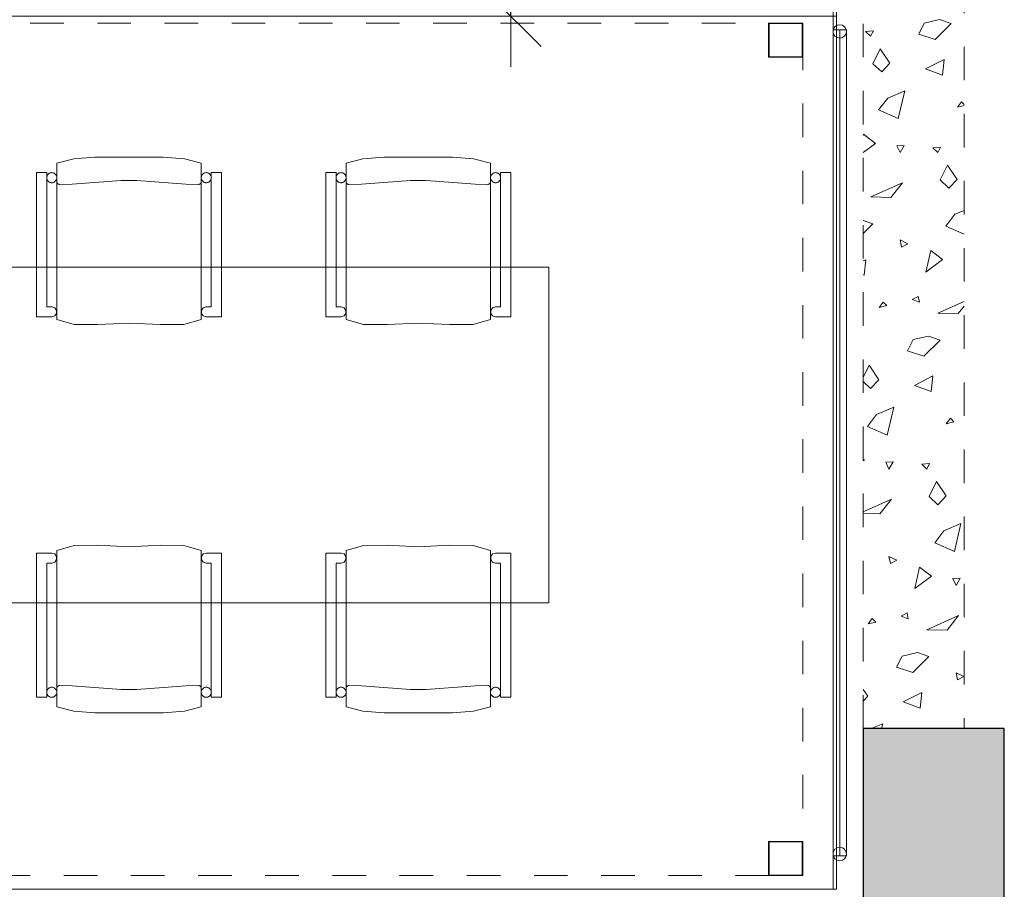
# Model space of a CAD drawing. Header units: metres. Extents: x -7.1 to 26.5, y -14.7 to 18.1.
# Tile 109 of 109: x 20.5 to 23.5, y -6.7 to -4.1. Entities that reach past the tile are written whole.
import ezdxf

# ---------------------------------------------------------------- set-up
doc = ezdxf.new("R2010")
doc.units = ezdxf.units.M
doc.header["$PDMODE"] = 65
doc.linetypes.add('AUSGEZOGEN', pattern=[0])
doc.linetypes.add('STRICHLINIE_S4', pattern=[0.0055, 0.0035, -0.001, 0, -0.001])
for name, color, linetype in [('XR$1$020 Stützen', 7, 'AUSGEZOGEN'), ('XR$1$020 Stützen Schichttrennlinien', 7, 'AUSGEZOGEN'), ('XR$1$030 Bodenaufbauten', 7, 'AUSGEZOGEN'), ('XR$1$050 Geländer', 7, 'AUSGEZOGEN'), ('XR$1$065 Möbel Einrichtung', 7, 'AUSGEZOGEN'), ('XR$1$080 Raumdefinitionen Kontur', 7, 'AUSGEZOGEN'), ('XR$2$105 Bemassungen 100', 7, 'AUSGEZOGEN'), ('XR$3$020 Stützen Bauteilschraffuren', 7, 'AUSGEZOGEN'), ('XR$3$035 Decken', 7, 'AUSGEZOGEN')]:
    doc.layers.add(name, color=color, linetype=linetype)
doc.styles.add('ARIAL', font='arial.ttf')
doc.dimstyles.new('DIMSTYLE_7', dxfattribs={"dimtxt": 0.2, "dimasz": 0.3, "dimexe": 0, "dimexo": 0, "dimgap": 0.1, "dimtad": 2, "dimdec": 1, "dimlfac": 100, "dimrnd": 0.5, "dimzin": 4, "dimdsep": 46, "dimtxsty": 'ARIAL', "dimblk1": 'ALL_ML_STRICH', "dimblk2": 'ALL_ML_STRICH', "dimsah": 1, "dimcen": 0, "dimclrd": 7, "dimclre": 7, "dimclrt": 7, "dimadec": 0, "dimazin": 0, "dimtfac": 1, "dimtdec": 0, "dimtix": 1, "dimtmove": 2, "dimatfit": 3, "dimfxl": 0, "dimtvp": 1.2, "dimtzin": 0, "dimlwd": 0, "dimlwe": 18, "dimarcsym": 0})
pattern_1 = [(0, (1500, 1500), (750, 750), [750, -750]), (90, (1500, 1500), (-750, 750), [750, -750])]

# ---------------------------------------------------------------- blocks, each defined once
blk = doc.blocks.new('COMPLEXOBJECT_8')
at = {"layer": 'XR$1$050 Geländer', "color": 7, "linetype": 'AUSGEZOGEN', "lineweight": 18, "transparency": 33554687}
for start, end in [(0, 180), (180, 0)]:
    blk.add_arc((22.9618, -4.1016), 0.02, start, end, dxfattribs=at)
blk = doc.blocks.new('COMPLEXOBJECT_9')
at = {"layer": 'XR$1$050 Geländer', "color": 7, "linetype": 'AUSGEZOGEN', "lineweight": 18, "transparency": 33554687}
for start, end in [(0, 180), (180, 0)]:
    blk.add_arc((22.9618, -6.5522), 0.02, start, end, dxfattribs=at)
blk = doc.blocks.new('ALL_ML_STRICH')
at = {"color": 0, "linetype": 'ByBlock', "lineweight": -2}
for p, q in [((0, -0.5), (0, 0.5)), ((-0.3, -0.3), (0.3, 0.3)), ((-1, 0), (0.5, 0))]:
    blk.add_line(p, q, dxfattribs=at)
blk = doc.blocks.new('*D213')
at = {"layer": 'DEFPOINTS', "color": 7, "linetype": 'AUSGEZOGEN', "lineweight": 18, "transparency": 16777216}
for p in [(22.0994, -3.6465), (21.983, -4.0565), (22.0191, -4.0565)]:
    blk.add_point(p, dxfattribs=at)
at = {"layer": 'XR$2$105 Bemassungen 100', "color": 7, "linetype": 'AUSGEZOGEN', "lineweight": -2, "transparency": 16777216}
for p, q in [((21.983, -3.6465), (21.983, -3.6465)), ((21.983, -4.0565), (21.983, -3.6465)), ((21.983, -4.0565), (21.983, -4.0565))]:
    blk.add_line(p, q, dxfattribs=at)
at = {"layer": 'XR$2$105 Bemassungen 100', "color": 7, "linetype": 'AUSGEZOGEN', "lineweight": 18, "transparency": 16777216, "xscale": 0.3, "yscale": 0.3, "zscale": 0.3}
for p, rotation in [((21.983, -3.6465), 90), ((21.983, -4.0565), 270)]:
    blk.add_blockref('ALL_ML_STRICH', p, dxfattribs=dict(at, rotation=rotation))
at = {"layer": 'XR$2$105 Bemassungen 100', "color": 7, "linetype": 'AUSGEZOGEN', "lineweight": 18, "transparency": 16777216, "insert": (21.783, -3.8433), "char_height": 0.2, "width": 0.64, "attachment_point": 5, "rotation": 90, "style": 'ARIAL'}
blk.add_mtext('\\W0.80;\\A1;{\\A1;{41\\H0.132000;\\S^ ;}}', dxfattribs=at)
blk = doc.blocks.new('COMPLEXOBJECT_52')
at = {"layer": 'XR$3$035 Decken', "color": 253, "linetype": 'AUSGEZOGEN', "lineweight": 13, "transparency": 33554687}
for p, q in [((23.2133, -4.0767), (23.2589, -4.0663)), ((23.2589, -4.0663), (23.2935, -4.0781)), ((23.0388, -4.1019), (23.0623, -4.0996)), ((23.0537, -4.1159), (23.0388, -4.1019)), ((23.0623, -4.0996), (23.0537, -4.1159)), ((23.1969, -4.1101), (23.2133, -4.0767)), ((23.2935, -4.0781), (23.2456, -4.1256)), ((23.2456, -4.1256), (23.1969, -4.1101)), ((23.0606, -4.1977), (23.0826, -4.1532)), ((23.0826, -4.1532), (23.1114, -4.1962)), ((23.217, -4.2131), (23.2723, -4.1851)), ((23.2723, -4.1851), (23.2674, -4.2316)), ((23.0867, -4.2223), (23.0606, -4.1977)), ((23.1114, -4.1962), (23.0867, -4.2223)), ((23.2674, -4.2316), (23.217, -4.2131)), ((23.1047, -4.2999), (23.1558, -4.2783)), ((23.1558, -4.2783), (23.1361, -4.3612)), ((23.0776, -4.3354), (23.1047, -4.2999)), ((23.1361, -4.3612), (23.0776, -4.3354)), ((23.3243, -4.3112), (23.3122, -4.3272)), ((23.3122, -4.3272), (23.3318, -4.3226)), ((23.3318, -4.3187), (23.3243, -4.3112)), ((23.0318, -4.4117), (23.0326, -4.4079)), ((23.0326, -4.4079), (23.0682, -4.435)), ((23.0682, -4.435), (23.0318, -4.4618)), ((23.1537, -4.4409), (23.1319, -4.4422)), ((23.1319, -4.4422), (23.1415, -4.4626)), ((23.1415, -4.4626), (23.1537, -4.4409)), ((23.2388, -4.4483), (23.2623, -4.446)), ((23.2537, -4.4623), (23.2388, -4.4483)), ((23.2623, -4.446), (23.2537, -4.4623)), ((23.2606, -4.5441), (23.2826, -4.4996)), ((23.2826, -4.4996), (23.3114, -4.5426)), ((23.3114, -4.5426), (23.2867, -4.5687)), ((23.0542, -4.5947), (23.1487, -4.5521)), ((23.1487, -4.5521), (23.1144, -4.5958)), ((23.2867, -4.5687), (23.2606, -4.5441)), ((23.1144, -4.5958), (23.0542, -4.5947)), ((23.2776, -4.6818), (23.3047, -4.6463)), ((23.3047, -4.6463), (23.3318, -4.6349)), ((23.0318, -4.6647), (23.0605, -4.6745)), ((23.0605, -4.6745), (23.0318, -4.703)), ((23.3318, -4.7057), (23.2776, -4.6818)), ((23.1648, -4.734), (23.1414, -4.7228)), ((23.1414, -4.7228), (23.1457, -4.7439)), ((23.1457, -4.7439), (23.1648, -4.734)), ((23.218, -4.8183), (23.2326, -4.7543)), ((23.2326, -4.7543), (23.2682, -4.7814)), ((23.0318, -4.7853), (23.0393, -4.7815)), ((23.0393, -4.7815), (23.0344, -4.828)), ((23.2682, -4.7814), (23.218, -4.8183)), ((23.0344, -4.828), (23.0318, -4.827)), ((23.1958, -4.8911), (23.1776, -4.9005)), ((23.199, -4.9084), (23.1958, -4.8911)), ((23.0913, -4.9076), (23.0791, -4.9236)), ((23.0791, -4.9236), (23.102, -4.9183)), ((23.102, -4.9183), (23.0913, -4.9076)), ((23.1776, -4.9005), (23.199, -4.9084)), ((23.2542, -4.9412), (23.3318, -4.9062)), ((23.3318, -4.92), (23.3144, -4.9422)), ((23.3144, -4.9422), (23.2542, -4.9412)), ((23.1803, -5.0195), (23.2259, -5.0091)), ((23.2259, -5.0091), (23.2605, -5.0209)), ((23.1638, -5.0529), (23.1803, -5.0195)), ((23.2605, -5.0209), (23.2125, -5.0685)), ((23.2125, -5.0685), (23.1638, -5.0529)), ((23.0318, -5.1321), (23.0496, -5.0961)), ((23.0496, -5.0961), (23.0783, -5.139)), ((23.184, -5.1559), (23.2393, -5.1279)), ((23.2393, -5.1279), (23.2344, -5.1744)), ((23.0537, -5.1651), (23.0318, -5.1445)), ((23.0783, -5.139), (23.0537, -5.1651)), ((23.2344, -5.1744), (23.184, -5.1559)), ((23.0446, -5.2782), (23.0717, -5.2427)), ((23.0717, -5.2427), (23.1228, -5.2211)), ((23.1228, -5.2211), (23.1031, -5.304)), ((23.2913, -5.254), (23.2791, -5.27)), ((23.2791, -5.27), (23.302, -5.2647)), ((23.302, -5.2647), (23.2913, -5.254)), ((23.1031, -5.304), (23.0446, -5.2782)), ((23.0318, -5.3753), (23.0351, -5.3778)), ((23.0351, -5.3778), (23.0318, -5.3803)), ((23.1207, -5.3837), (23.0989, -5.385)), ((23.0989, -5.385), (23.1084, -5.4054)), ((23.1084, -5.4054), (23.1207, -5.3837)), ((23.2058, -5.3911), (23.2293, -5.3889)), ((23.2207, -5.4051), (23.2058, -5.3911)), ((23.2293, -5.3889), (23.2207, -5.4051)), ((23.2276, -5.4869), (23.2496, -5.4425)), ((23.2496, -5.4425), (23.2783, -5.4854)), ((23.0318, -5.5328), (23.1157, -5.4949)), ((23.1157, -5.4949), (23.0813, -5.5386)), ((23.2537, -5.5115), (23.2276, -5.4869)), ((23.2783, -5.4854), (23.2537, -5.5115)), ((23.0813, -5.5386), (23.0318, -5.5377)), ((23.2717, -5.5891), (23.3228, -5.5676)), ((23.3228, -5.5676), (23.3031, -5.6504)), ((23.2446, -5.6246), (23.2717, -5.5891)), ((23.3031, -5.6504), (23.2446, -5.6246)), ((23.1317, -5.6769), (23.1084, -5.6656)), ((23.1084, -5.6656), (23.1127, -5.6867)), ((23.1127, -5.6867), (23.1317, -5.6769)), ((23.185, -5.7612), (23.1996, -5.6971)), ((23.1996, -5.6971), (23.2351, -5.7242)), ((23.2351, -5.7242), (23.185, -5.7612)), ((23.3207, -5.7301), (23.2989, -5.7314)), ((23.2989, -5.7314), (23.3084, -5.7518)), ((23.3084, -5.7518), (23.3207, -5.7301)), ((23.0583, -5.8504), (23.0461, -5.8664)), ((23.0461, -5.8664), (23.069, -5.8611)), ((23.069, -5.8611), (23.0583, -5.8504)), ((23.1628, -5.8339), (23.1446, -5.8433)), ((23.1446, -5.8433), (23.166, -5.8512)), ((23.166, -5.8512), (23.1628, -5.8339)), ((23.2212, -5.884), (23.3157, -5.8413)), ((23.3157, -5.8413), (23.2813, -5.885)), ((23.2813, -5.885), (23.2212, -5.884)), ((23.1308, -5.9957), (23.1473, -5.9624)), ((23.1473, -5.9624), (23.1929, -5.9519)), ((23.2275, -5.9637), (23.1795, -6.0113)), ((23.1929, -5.9519), (23.2275, -5.9637)), ((23.1795, -6.0113), (23.1308, -5.9957)), ((23.3317, -6.0233), (23.3084, -6.012)), ((23.3084, -6.012), (23.3127, -6.0331)), ((23.3127, -6.0331), (23.3317, -6.0233)), ((23.0318, -6.0616), (23.0453, -6.0818)), ((23.0453, -6.0818), (23.0318, -6.0962)), ((23.151, -6.0987), (23.2063, -6.0707)), ((23.2063, -6.0707), (23.2014, -6.1172)), ((23.2014, -6.1172), (23.151, -6.0987)), ((23.0556, -6.1784), (23.0898, -6.164)), ((23.0898, -6.164), (23.0863, -6.1784))]:
    blk.add_line(p, q, dxfattribs=at)

msp = doc.modelspace()

# ---------------------------------------------------------------- hatches: boundary and pattern name
at = {"layer": 'XR$3$020 Stützen Bauteilschraffuren', "linetype": 'AUSGEZOGEN', "lineweight": 13, "transparency": 33554687}
h = msp.add_hatch(dxfattribs=at)
h.set_pattern_fill('MUSTER', color=254, scale=750, style=0, pattern_type=2)
h.set_pattern_definition(pattern_1)
h.paths.add_polyline_path([(22.8508, -4.0775), (22.7508, -4.0775), (22.7508, -4.1775), (22.8508, -4.1775)], flags=0)
h = msp.add_hatch(dxfattribs=at)
h.set_pattern_fill('MUSTER', color=254, scale=750, style=0, pattern_type=2)
h.set_pattern_definition(pattern_1)
h.paths.add_polyline_path([(22.8508, -6.5155), (22.7508, -6.5155), (22.7508, -6.6155), (22.8508, -6.6155)], flags=0)
at = {"layer": 'XR$3$035 Decken', "linetype": 'STRICHLINIE_S4', "lineweight": 13, "transparency": 33554687}
msp.add_hatch(color=9, dxfattribs=at).paths.add_polyline_path([(21.0432, -10.776), (23.4518, -10.776), (23.4518, -6.1784), (23.0318, -6.1784), (23.0318, -10.2654), (21.0432, -10.2654)])

# ---------------------------------------------------------------- linework, layer by layer
at = {"layer": 'XR$1$020 Stützen', "color": 7, "linetype": 'AUSGEZOGEN', "lineweight": 18, "transparency": 33554687}
for points in [[(22.8518, -4.1785), (22.7498, -4.1785), (22.7498, -4.0765), (22.8518, -4.0765), (22.8518, -4.1785)], [(22.8518, -6.6165), (22.7498, -6.6165), (22.7498, -6.5145), (22.8518, -6.5145), (22.8518, -6.6165)]]:
    msp.add_lwpolyline(points, close=True, dxfattribs=at)
at = {"layer": 'XR$1$020 Stützen Schichttrennlinien', "color": 7, "linetype": 'AUSGEZOGEN', "lineweight": 25, "transparency": 33554687}
for points in [[(22.8508, -4.1775), (22.8508, -4.0775), (22.7508, -4.0775), (22.7508, -4.1775), (22.8508, -4.1775)], [(22.8508, -6.6155), (22.8508, -6.5155), (22.7508, -6.5155), (22.7508, -6.6155), (22.8508, -6.6155)]]:
    msp.add_lwpolyline(points, close=True, dxfattribs=at)
at = {"layer": 'XR$1$030 Bodenaufbauten', "color": 7, "linetype": 'AUSGEZOGEN', "lineweight": 18, "transparency": 33554687}
msp.add_lwpolyline([(1.9518, -6.6565), (22.9518, -6.6565), (22.9518, -3.8565), (1.9518, -3.8565), (1.9518, -6.6565)], close=True, dxfattribs=at)
at = {"layer": 'XR$1$050 Geländer', "color": 7, "linetype": 'AUSGEZOGEN', "lineweight": 18, "transparency": 33554687}
for p, q in [((22.9818, -4.0966), (22.9418, -4.0966)), ((22.9418, -4.0966), (22.9418, -4.1016)), ((22.9818, -4.0966), (22.9418, -4.0966)), ((22.9418, -4.0966), (22.9418, -4.1016)), ((22.9418, -4.1016), (22.9418, -6.5522)), ((22.9418, -4.1016), (22.9418, -6.5522)), ((22.9618, -4.1016), (22.9618, -4.0966)), ((22.9618, -4.1016), (22.9618, -6.5522)), ((22.9818, -4.1016), (22.9818, -4.0966)), ((22.9818, -4.1016), (22.9818, -4.0966)), ((22.9818, -6.5522), (22.9818, -4.1016)), ((22.9818, -6.5522), (22.9818, -4.1016)), ((22.9418, -6.5522), (22.9418, -6.5572)), ((22.9418, -6.5522), (22.9418, -6.5572)), ((22.9418, -6.5572), (22.9818, -6.5572)), ((22.9418, -6.5572), (22.9818, -6.5572)), ((22.9618, -6.5522), (22.9618, -6.5572)), ((22.9818, -6.5572), (22.9818, -6.5522)), ((22.9818, -6.5572), (22.9818, -6.5522))]:
    msp.add_line(p, q, dxfattribs=at)
at = {"layer": 'XR$1$065 Möbel Einrichtung', "color": 8, "linetype": 'AUSGEZOGEN', "lineweight": 13, "transparency": 33554687}
for p, q in [((20.6814, -4.481), (20.6311, -4.4936)), ((20.7441, -4.4759), (20.6814, -4.481)), ((20.8461, -4.4759), (20.7441, -4.4759)), ((20.9481, -4.4759), (20.8461, -4.4759)), ((21.0108, -4.481), (20.9481, -4.4759)), ((21.0611, -4.4936), (21.0108, -4.481)), ((21.4923, -4.4936), (21.5426, -4.481)), ((21.5426, -4.481), (21.6053, -4.4759)), ((21.6053, -4.4759), (21.7073, -4.4759)), ((21.7073, -4.4759), (21.8093, -4.4759)), ((21.8093, -4.4759), (21.872, -4.481)), ((21.872, -4.481), (21.9223, -4.4936)), ((20.6311, -4.4936), (20.6311, -4.9594)), ((21.0611, -4.9594), (21.0611, -4.4936)), ((21.4923, -4.9594), (21.4923, -4.4936)), ((21.9223, -4.4936), (21.9223, -4.9594)), ((20.6011, -4.5222), (20.5711, -4.5222)), ((20.5711, -4.5222), (20.5711, -4.9515)), ((20.6011, -4.922), (20.6011, -4.5222)), ((21.1211, -4.5222), (21.0911, -4.5222)), ((21.0911, -4.5222), (21.0911, -4.922)), ((21.1211, -4.9515), (21.1211, -4.5222)), ((21.4323, -4.9515), (21.4323, -4.5222)), ((21.4323, -4.5222), (21.4623, -4.5222)), ((21.4623, -4.5222), (21.4623, -4.922)), ((21.9523, -4.922), (21.9523, -4.5222)), ((21.9523, -4.5222), (21.9823, -4.5222)), ((21.9823, -4.5222), (21.9823, -4.9515)), ((20.6313, -4.5513), (20.6311, -4.5499)), ((20.6318, -4.5526), (20.6313, -4.5513)), ((20.6325, -4.5538), (20.6318, -4.5526)), ((20.6334, -4.5549), (20.6325, -4.5538)), ((20.6345, -4.5558), (20.6334, -4.5549)), ((20.6357, -4.5565), (20.6345, -4.5558)), ((20.637, -4.5569), (20.6357, -4.5565)), ((20.6384, -4.5572), (20.637, -4.5569)), ((20.6391, -4.5572), (20.6384, -4.5572)), ((20.6771, -4.5562), (20.6391, -4.5572)), ((20.8226, -4.5452), (20.6771, -4.5562)), ((20.8696, -4.5452), (20.8226, -4.5452)), ((21.0151, -4.5562), (20.8696, -4.5452)), ((21.0531, -4.5572), (21.0151, -4.5562)), ((21.0538, -4.5572), (21.0531, -4.5572)), ((21.0552, -4.5569), (21.0538, -4.5572)), ((21.0565, -4.5565), (21.0552, -4.5569)), ((21.0577, -4.5558), (21.0565, -4.5565)), ((21.0588, -4.5549), (21.0577, -4.5558)), ((21.0597, -4.5538), (21.0588, -4.5549)), ((21.0604, -4.5526), (21.0597, -4.5538)), ((21.493, -4.5526), (21.4937, -4.5538)), ((21.4937, -4.5538), (21.4946, -4.5549)), ((21.4946, -4.5549), (21.4957, -4.5558)), ((21.4957, -4.5558), (21.4969, -4.5565)), ((21.4969, -4.5565), (21.4982, -4.5569)), ((21.4982, -4.5569), (21.4996, -4.5572)), ((21.4996, -4.5572), (21.5003, -4.5572)), ((21.5003, -4.5572), (21.5383, -4.5562)), ((21.5383, -4.5562), (21.6838, -4.5452)), ((21.6838, -4.5452), (21.7308, -4.5452)), ((21.7308, -4.5452), (21.8763, -4.5562)), ((21.8763, -4.5562), (21.9143, -4.5572)), ((21.9143, -4.5572), (21.915, -4.5572)), ((21.915, -4.5572), (21.9164, -4.5569)), ((21.9164, -4.5569), (21.9177, -4.5565)), ((21.9177, -4.5565), (21.9189, -4.5558)), ((21.9189, -4.5558), (21.92, -4.5549)), ((21.92, -4.5549), (21.9209, -4.5538)), ((21.9209, -4.5538), (21.9216, -4.5526)), ((21.9216, -4.5526), (21.922, -4.5513)), ((21.922, -4.5513), (21.9223, -4.5499)), ((19.5961, -4.8037), (22.0961, -4.8037)), ((22.0961, -4.8037), (22.0961, -5.8037)), ((20.6161, -4.922), (20.6011, -4.922)), ((20.6249, -4.9249), (20.6161, -4.922)), ((21.0761, -4.922), (21.0673, -4.9249)), ((21.0911, -4.922), (21.0761, -4.922)), ((21.4623, -4.922), (21.4773, -4.922)), ((21.4773, -4.922), (21.4861, -4.9249)), ((21.9285, -4.9249), (21.9373, -4.922)), ((21.9373, -4.922), (21.9523, -4.922)), ((20.5711, -4.9515), (20.6161, -4.9515)), ((20.6161, -4.9515), (20.6249, -4.9492)), ((20.6304, -4.9324), (20.6249, -4.9249)), ((20.6249, -4.9492), (20.6304, -4.9417)), ((20.6304, -4.9417), (20.6304, -4.9324)), ((21.0673, -4.9249), (21.0618, -4.9324)), ((21.0618, -4.9324), (21.0618, -4.9417)), ((21.0618, -4.9417), (21.0673, -4.9492)), ((21.0673, -4.9492), (21.0761, -4.9515)), ((21.0761, -4.9515), (21.1211, -4.9515)), ((21.4773, -4.9515), (21.4323, -4.9515)), ((21.4861, -4.9492), (21.4773, -4.9515)), ((21.4861, -4.9249), (21.4916, -4.9324)), ((21.4916, -4.9417), (21.4861, -4.9492)), ((21.4916, -4.9324), (21.4916, -4.9417)), ((21.923, -4.9324), (21.9285, -4.9249)), ((21.923, -4.9417), (21.923, -4.9324)), ((21.9285, -4.9492), (21.923, -4.9417)), ((21.9373, -4.9515), (21.9285, -4.9492)), ((21.9823, -4.9515), (21.9373, -4.9515)), ((20.6311, -4.9594), (20.683, -4.9747)), ((20.683, -4.9747), (20.7531, -4.975)), ((20.7531, -4.975), (20.8461, -4.9708)), ((20.8461, -4.9708), (20.9391, -4.975)), ((20.9391, -4.975), (21.0092, -4.9747)), ((21.0092, -4.9747), (21.0611, -4.9594)), ((21.5442, -4.9747), (21.4923, -4.9594)), ((21.6143, -4.975), (21.5442, -4.9747)), ((21.7073, -4.9708), (21.6143, -4.975)), ((21.8003, -4.975), (21.7073, -4.9708)), ((21.8704, -4.9747), (21.8003, -4.975)), ((21.9223, -4.9594), (21.8704, -4.9747)), ((20.5711, -5.6559), (20.6161, -5.6559)), ((20.5711, -6.0852), (20.5711, -5.6559)), ((20.6161, -5.6559), (20.6249, -5.6582)), ((20.6311, -5.648), (20.683, -5.6327)), ((20.6311, -6.1138), (20.6311, -5.648)), ((20.683, -5.6327), (20.7531, -5.6324)), ((20.7531, -5.6324), (20.8461, -5.6366)), ((20.8461, -5.6366), (20.9391, -5.6324)), ((20.9391, -5.6324), (21.0092, -5.6327)), ((21.0092, -5.6327), (21.0611, -5.648)), ((21.0611, -5.648), (21.0611, -6.1138)), ((21.0673, -5.6582), (21.0761, -5.6559)), ((21.0761, -5.6559), (21.1211, -5.6559)), ((21.1211, -5.6559), (21.1211, -6.0852)), ((21.4773, -5.6559), (21.4323, -5.6559)), ((21.4323, -5.6559), (21.4323, -6.0852)), ((21.4861, -5.6582), (21.4773, -5.6559)), ((21.5442, -5.6327), (21.4923, -5.648)), ((21.4923, -5.648), (21.4923, -6.1138)), ((21.6143, -5.6324), (21.5442, -5.6327)), ((21.7073, -5.6366), (21.6143, -5.6324)), ((21.8003, -5.6324), (21.7073, -5.6366)), ((21.8704, -5.6327), (21.8003, -5.6324)), ((21.9223, -5.648), (21.8704, -5.6327)), ((21.9223, -6.1138), (21.9223, -5.648)), ((21.9373, -5.6559), (21.9285, -5.6582)), ((21.9823, -5.6559), (21.9373, -5.6559)), ((21.9823, -6.0852), (21.9823, -5.6559)), ((20.6161, -5.6854), (20.6011, -5.6854)), ((20.6011, -5.6854), (20.6011, -6.0852)), ((20.6249, -5.6825), (20.6161, -5.6854)), ((20.6249, -5.6582), (20.6304, -5.6657)), ((20.6304, -5.675), (20.6249, -5.6825)), ((20.6304, -5.6657), (20.6304, -5.675)), ((21.0618, -5.6657), (21.0673, -5.6582)), ((21.0618, -5.675), (21.0618, -5.6657)), ((21.0673, -5.6825), (21.0618, -5.675)), ((21.0761, -5.6854), (21.0673, -5.6825)), ((21.0911, -5.6854), (21.0761, -5.6854)), ((21.0911, -6.0852), (21.0911, -5.6854)), ((21.4623, -5.6854), (21.4773, -5.6854)), ((21.4623, -6.0852), (21.4623, -5.6854)), ((21.4773, -5.6854), (21.4861, -5.6825)), ((21.4916, -5.6657), (21.4861, -5.6582)), ((21.4861, -5.6825), (21.4916, -5.675)), ((21.4916, -5.675), (21.4916, -5.6657)), ((21.9285, -5.6582), (21.923, -5.6657)), ((21.923, -5.6657), (21.923, -5.675)), ((21.923, -5.675), (21.9285, -5.6825)), ((21.9285, -5.6825), (21.9373, -5.6854)), ((21.9373, -5.6854), (21.9523, -5.6854)), ((21.9523, -5.6854), (21.9523, -6.0852)), ((22.0961, -5.8037), (19.5961, -5.8037)), ((20.6313, -6.0561), (20.6311, -6.0575)), ((20.6318, -6.0548), (20.6313, -6.0561)), ((20.6325, -6.0536), (20.6318, -6.0548)), ((20.6334, -6.0525), (20.6325, -6.0536)), ((20.6345, -6.0516), (20.6334, -6.0525)), ((20.6357, -6.0509), (20.6345, -6.0516)), ((20.637, -6.0505), (20.6357, -6.0509)), ((20.6384, -6.0502), (20.637, -6.0505)), ((20.6391, -6.0502), (20.6384, -6.0502)), ((20.6771, -6.0512), (20.6391, -6.0502)), ((20.8226, -6.0622), (20.6771, -6.0512)), ((20.8696, -6.0622), (20.8226, -6.0622)), ((21.0151, -6.0512), (20.8696, -6.0622)), ((21.0531, -6.0502), (21.0151, -6.0512)), ((21.0538, -6.0502), (21.0531, -6.0502)), ((21.0552, -6.0505), (21.0538, -6.0502)), ((21.0565, -6.0509), (21.0552, -6.0505)), ((21.0577, -6.0516), (21.0565, -6.0509)), ((21.0588, -6.0525), (21.0577, -6.0516)), ((21.0597, -6.0536), (21.0588, -6.0525)), ((21.0604, -6.0548), (21.0597, -6.0536)), ((21.493, -6.0548), (21.4937, -6.0536)), ((21.4937, -6.0536), (21.4946, -6.0525)), ((21.4946, -6.0525), (21.4957, -6.0516)), ((21.4957, -6.0516), (21.4969, -6.0509)), ((21.4969, -6.0509), (21.4982, -6.0505)), ((21.4982, -6.0505), (21.4996, -6.0502)), ((21.4996, -6.0502), (21.5003, -6.0502)), ((21.5003, -6.0502), (21.5383, -6.0512)), ((21.5383, -6.0512), (21.6838, -6.0622)), ((21.6838, -6.0622), (21.7308, -6.0622)), ((21.7308, -6.0622), (21.8763, -6.0512)), ((21.8763, -6.0512), (21.9143, -6.0502)), ((21.9143, -6.0502), (21.915, -6.0502)), ((21.915, -6.0502), (21.9164, -6.0505)), ((21.9164, -6.0505), (21.9177, -6.0509)), ((21.9177, -6.0509), (21.9189, -6.0516)), ((21.9189, -6.0516), (21.92, -6.0525)), ((21.92, -6.0525), (21.9209, -6.0536)), ((21.9209, -6.0536), (21.9216, -6.0548)), ((21.9216, -6.0548), (21.922, -6.0561)), ((21.922, -6.0561), (21.9223, -6.0575)), ((20.6011, -6.0852), (20.5711, -6.0852)), ((21.1211, -6.0852), (21.0911, -6.0852)), ((21.4323, -6.0852), (21.4623, -6.0852)), ((21.9523, -6.0852), (21.9823, -6.0852)), ((20.6814, -6.1264), (20.6311, -6.1138)), ((21.0611, -6.1138), (21.0108, -6.1264)), ((21.4923, -6.1138), (21.5426, -6.1264)), ((21.872, -6.1264), (21.9223, -6.1138)), ((20.7441, -6.1315), (20.6814, -6.1264)), ((20.8461, -6.1315), (20.7441, -6.1315)), ((20.9481, -6.1315), (20.8461, -6.1315)), ((21.0108, -6.1264), (20.9481, -6.1315)), ((21.5426, -6.1264), (21.6053, -6.1315)), ((21.6053, -6.1315), (21.7073, -6.1315)), ((21.7073, -6.1315), (21.8093, -6.1315)), ((21.8093, -6.1315), (21.872, -6.1264))]:
    msp.add_line(p, q, dxfattribs=at)
for points in [[(20.6311, -4.9594), (20.683, -4.9747), (20.7531, -4.975), (20.8461, -4.9708), (20.9391, -4.975), (21.0092, -4.9747), (21.0611, -4.9594), (21.0611, -4.4936), (21.0108, -4.481), (20.9481, -4.4759), (20.8461, -4.4759), (20.7441, -4.4759), (20.6814, -4.481), (20.6311, -4.4936), (20.6311, -4.9594)], [(21.9223, -4.9594), (21.8704, -4.9747), (21.8003, -4.975), (21.7073, -4.9708), (21.6143, -4.975), (21.5442, -4.9747), (21.4923, -4.9594), (21.4923, -4.4936), (21.5426, -4.481), (21.6053, -4.4759), (21.7073, -4.4759), (21.8093, -4.4759), (21.872, -4.481), (21.9223, -4.4936), (21.9223, -4.9594)], [(20.5711, -4.9515), (20.6161, -4.9515), (20.6249, -4.9492), (20.6304, -4.9417), (20.6304, -4.9324), (20.6249, -4.9249), (20.6161, -4.922), (20.6011, -4.922), (20.6011, -4.5222), (20.5711, -4.5222), (20.5711, -4.9515)], [(20.6161, -4.5222), (20.6135, -4.5224), (20.611, -4.5231), (20.6086, -4.5242), (20.6065, -4.5257), (20.6046, -4.5276), (20.6031, -4.5297), (20.602, -4.5321), (20.6013, -4.5346), (20.6011, -4.5372), (20.6013, -4.5398), (20.602, -4.5423), (20.6031, -4.5447), (20.6046, -4.5468), (20.6065, -4.5487), (20.6086, -4.5502), (20.611, -4.5513), (20.6135, -4.552), (20.6161, -4.5522), (20.6187, -4.552), (20.6212, -4.5513), (20.6236, -4.5502), (20.6257, -4.5487), (20.6276, -4.5468), (20.6291, -4.5447), (20.6302, -4.5423), (20.6309, -4.5398), (20.6311, -4.5372), (20.6309, -4.5346), (20.6302, -4.5321), (20.6291, -4.5297), (20.6276, -4.5276), (20.6257, -4.5257), (20.6236, -4.5242), (20.6212, -4.5231), (20.6187, -4.5224), (20.6161, -4.5222)], [(21.0761, -4.5222), (21.0735, -4.5224), (21.071, -4.5231), (21.0686, -4.5242), (21.0665, -4.5257), (21.0646, -4.5276), (21.0631, -4.5297), (21.062, -4.5321), (21.0613, -4.5346), (21.0611, -4.5372), (21.0613, -4.5398), (21.062, -4.5423), (21.0631, -4.5447), (21.0646, -4.5468), (21.0665, -4.5487), (21.0686, -4.5502), (21.071, -4.5513), (21.0735, -4.552), (21.0761, -4.5522), (21.0787, -4.552), (21.0812, -4.5513), (21.0836, -4.5502), (21.0857, -4.5487), (21.0876, -4.5468), (21.0891, -4.5447), (21.0902, -4.5423), (21.0909, -4.5398), (21.0911, -4.5372), (21.0909, -4.5346), (21.0902, -4.5321), (21.0891, -4.5297), (21.0876, -4.5276), (21.0857, -4.5257), (21.0836, -4.5242), (21.0812, -4.5231), (21.0787, -4.5224), (21.0761, -4.5222)], [(21.0911, -4.922), (21.0761, -4.922), (21.0673, -4.9249), (21.0618, -4.9324), (21.0618, -4.9417), (21.0673, -4.9492), (21.0761, -4.9515), (21.1211, -4.9515), (21.1211, -4.5222), (21.0911, -4.5222), (21.0911, -4.922)], [(21.4623, -4.922), (21.4773, -4.922), (21.4861, -4.9249), (21.4916, -4.9324), (21.4916, -4.9417), (21.4861, -4.9492), (21.4773, -4.9515), (21.4323, -4.9515), (21.4323, -4.5222), (21.4623, -4.5222), (21.4623, -4.922)], [(21.4773, -4.5222), (21.4799, -4.5224), (21.4824, -4.5231), (21.4848, -4.5242), (21.4869, -4.5257), (21.4888, -4.5276), (21.4903, -4.5297), (21.4914, -4.5321), (21.4921, -4.5346), (21.4923, -4.5372), (21.4921, -4.5398), (21.4914, -4.5423), (21.4903, -4.5447), (21.4888, -4.5468), (21.4869, -4.5487), (21.4848, -4.5502), (21.4824, -4.5513), (21.4799, -4.552), (21.4773, -4.5522), (21.4747, -4.552), (21.4722, -4.5513), (21.4698, -4.5502), (21.4677, -4.5487), (21.4658, -4.5468), (21.4643, -4.5447), (21.4632, -4.5423), (21.4625, -4.5398), (21.4623, -4.5372), (21.4625, -4.5346), (21.4632, -4.5321), (21.4643, -4.5297), (21.4658, -4.5276), (21.4677, -4.5257), (21.4698, -4.5242), (21.4722, -4.5231), (21.4747, -4.5224), (21.4773, -4.5222)], [(21.9373, -4.5222), (21.9399, -4.5224), (21.9424, -4.5231), (21.9448, -4.5242), (21.9469, -4.5257), (21.9488, -4.5276), (21.9503, -4.5297), (21.9514, -4.5321), (21.9521, -4.5346), (21.9523, -4.5372), (21.9521, -4.5398), (21.9514, -4.5423), (21.9503, -4.5447), (21.9488, -4.5468), (21.9469, -4.5487), (21.9448, -4.5502), (21.9424, -4.5513), (21.9399, -4.552), (21.9373, -4.5522), (21.9347, -4.552), (21.9322, -4.5513), (21.9298, -4.5502), (21.9277, -4.5487), (21.9258, -4.5468), (21.9243, -4.5447), (21.9232, -4.5423), (21.9225, -4.5398), (21.9223, -4.5372), (21.9225, -4.5346), (21.9232, -4.5321), (21.9243, -4.5297), (21.9258, -4.5276), (21.9277, -4.5257), (21.9298, -4.5242), (21.9322, -4.5231), (21.9347, -4.5224), (21.9373, -4.5222)], [(21.9823, -4.9515), (21.9373, -4.9515), (21.9285, -4.9492), (21.923, -4.9417), (21.923, -4.9324), (21.9285, -4.9249), (21.9373, -4.922), (21.9523, -4.922), (21.9523, -4.5222), (21.9823, -4.5222), (21.9823, -4.9515)], [(20.5711, -5.6559), (20.6161, -5.6559), (20.6249, -5.6582), (20.6304, -5.6657), (20.6304, -5.675), (20.6249, -5.6825), (20.6161, -5.6854), (20.6011, -5.6854), (20.6011, -6.0852), (20.5711, -6.0852), (20.5711, -5.6559)], [(20.6311, -5.648), (20.683, -5.6327), (20.7531, -5.6324), (20.8461, -5.6366), (20.9391, -5.6324), (21.0092, -5.6327), (21.0611, -5.648), (21.0611, -6.1138), (21.0108, -6.1264), (20.9481, -6.1315), (20.8461, -6.1315), (20.7441, -6.1315), (20.6814, -6.1264), (20.6311, -6.1138), (20.6311, -5.648)], [(21.0911, -5.6854), (21.0761, -5.6854), (21.0673, -5.6825), (21.0618, -5.675), (21.0618, -5.6657), (21.0673, -5.6582), (21.0761, -5.6559), (21.1211, -5.6559), (21.1211, -6.0852), (21.0911, -6.0852), (21.0911, -5.6854)], [(21.4623, -5.6854), (21.4773, -5.6854), (21.4861, -5.6825), (21.4916, -5.675), (21.4916, -5.6657), (21.4861, -5.6582), (21.4773, -5.6559), (21.4323, -5.6559), (21.4323, -6.0852), (21.4623, -6.0852), (21.4623, -5.6854)], [(21.9223, -5.648), (21.8704, -5.6327), (21.8003, -5.6324), (21.7073, -5.6366), (21.6143, -5.6324), (21.5442, -5.6327), (21.4923, -5.648), (21.4923, -6.1138), (21.5426, -6.1264), (21.6053, -6.1315), (21.7073, -6.1315), (21.8093, -6.1315), (21.872, -6.1264), (21.9223, -6.1138), (21.9223, -5.648)], [(21.9823, -5.6559), (21.9373, -5.6559), (21.9285, -5.6582), (21.923, -5.6657), (21.923, -5.675), (21.9285, -5.6825), (21.9373, -5.6854), (21.9523, -5.6854), (21.9523, -6.0852), (21.9823, -6.0852), (21.9823, -5.6559)], [(20.6161, -6.0852), (20.6135, -6.085), (20.611, -6.0843), (20.6086, -6.0832), (20.6065, -6.0817), (20.6046, -6.0798), (20.6031, -6.0777), (20.602, -6.0753), (20.6013, -6.0728), (20.6011, -6.0702), (20.6013, -6.0676), (20.602, -6.0651), (20.6031, -6.0627), (20.6046, -6.0606), (20.6065, -6.0587), (20.6086, -6.0572), (20.611, -6.0561), (20.6135, -6.0554), (20.6161, -6.0552), (20.6187, -6.0554), (20.6212, -6.0561), (20.6236, -6.0572), (20.6257, -6.0587), (20.6276, -6.0606), (20.6291, -6.0627), (20.6302, -6.0651), (20.6309, -6.0676), (20.6311, -6.0702), (20.6309, -6.0728), (20.6302, -6.0753), (20.6291, -6.0777), (20.6276, -6.0798), (20.6257, -6.0817), (20.6236, -6.0832), (20.6212, -6.0843), (20.6187, -6.085), (20.6161, -6.0852)], [(21.0761, -6.0852), (21.0735, -6.085), (21.071, -6.0843), (21.0686, -6.0832), (21.0665, -6.0817), (21.0646, -6.0798), (21.0631, -6.0777), (21.062, -6.0753), (21.0613, -6.0728), (21.0611, -6.0702), (21.0613, -6.0676), (21.062, -6.0651), (21.0631, -6.0627), (21.0646, -6.0606), (21.0665, -6.0587), (21.0686, -6.0572), (21.071, -6.0561), (21.0735, -6.0554), (21.0761, -6.0552), (21.0787, -6.0554), (21.0812, -6.0561), (21.0836, -6.0572), (21.0857, -6.0587), (21.0876, -6.0606), (21.0891, -6.0627), (21.0902, -6.0651), (21.0909, -6.0676), (21.0911, -6.0702), (21.0909, -6.0728), (21.0902, -6.0753), (21.0891, -6.0777), (21.0876, -6.0798), (21.0857, -6.0817), (21.0836, -6.0832), (21.0812, -6.0843), (21.0787, -6.085), (21.0761, -6.0852)], [(21.4773, -6.0852), (21.4799, -6.085), (21.4824, -6.0843), (21.4848, -6.0832), (21.4869, -6.0817), (21.4888, -6.0798), (21.4903, -6.0777), (21.4914, -6.0753), (21.4921, -6.0728), (21.4923, -6.0702), (21.4921, -6.0676), (21.4914, -6.0651), (21.4903, -6.0627), (21.4888, -6.0606), (21.4869, -6.0587), (21.4848, -6.0572), (21.4824, -6.0561), (21.4799, -6.0554), (21.4773, -6.0552), (21.4747, -6.0554), (21.4722, -6.0561), (21.4698, -6.0572), (21.4677, -6.0587), (21.4658, -6.0606), (21.4643, -6.0627), (21.4632, -6.0651), (21.4625, -6.0676), (21.4623, -6.0702), (21.4625, -6.0728), (21.4632, -6.0753), (21.4643, -6.0777), (21.4658, -6.0798), (21.4677, -6.0817), (21.4698, -6.0832), (21.4722, -6.0843), (21.4747, -6.085), (21.4773, -6.0852)], [(21.9373, -6.0852), (21.9399, -6.085), (21.9424, -6.0843), (21.9448, -6.0832), (21.9469, -6.0817), (21.9488, -6.0798), (21.9503, -6.0777), (21.9514, -6.0753), (21.9521, -6.0728), (21.9523, -6.0702), (21.9521, -6.0676), (21.9514, -6.0651), (21.9503, -6.0627), (21.9488, -6.0606), (21.9469, -6.0587), (21.9448, -6.0572), (21.9424, -6.0561), (21.9399, -6.0554), (21.9373, -6.0552), (21.9347, -6.0554), (21.9322, -6.0561), (21.9298, -6.0572), (21.9277, -6.0587), (21.9258, -6.0606), (21.9243, -6.0627), (21.9232, -6.0651), (21.9225, -6.0676), (21.9223, -6.0702), (21.9225, -6.0728), (21.9232, -6.0753), (21.9243, -6.0777), (21.9258, -6.0798), (21.9277, -6.0817), (21.9298, -6.0832), (21.9322, -6.0843), (21.9347, -6.085), (21.9373, -6.0852)]]:
    msp.add_lwpolyline(points, close=True, dxfattribs=at)
for points in [[(20.6161, -4.5222), (20.6141, -4.5223), (20.6121, -4.5228), (20.6101, -4.5234), (20.6083, -4.5244), (20.6066, -4.5256), (20.6051, -4.527), (20.6038, -4.5286), (20.6028, -4.5303), (20.602, -4.5322), (20.6014, -4.5342), (20.6011, -4.5362), (20.6011, -4.5382), (20.6014, -4.5403), (20.602, -4.5422), (20.6028, -4.5441), (20.6038, -4.5458), (20.6051, -4.5474), (20.6066, -4.5488), (20.6083, -4.55), (20.6101, -4.551), (20.6121, -4.5516), (20.6141, -4.5521), (20.6161, -4.5522)], [(20.6161, -4.5522), (20.6181, -4.5521), (20.6201, -4.5516), (20.6221, -4.551), (20.6239, -4.55), (20.6256, -4.5488), (20.6271, -4.5474), (20.6284, -4.5458), (20.6294, -4.5441), (20.6302, -4.5422), (20.6308, -4.5403), (20.6311, -4.5382), (20.6311, -4.5362), (20.6308, -4.5342), (20.6302, -4.5322), (20.6294, -4.5303), (20.6284, -4.5286), (20.6271, -4.527), (20.6256, -4.5256), (20.6239, -4.5244), (20.6221, -4.5234), (20.6201, -4.5228), (20.6181, -4.5223), (20.6161, -4.5222)], [(21.0761, -4.5222), (21.0741, -4.5223), (21.0721, -4.5228), (21.0701, -4.5234), (21.0683, -4.5244), (21.0666, -4.5256), (21.0651, -4.527), (21.0638, -4.5286), (21.0628, -4.5303), (21.062, -4.5322), (21.0614, -4.5342), (21.0611, -4.5362), (21.0611, -4.5382), (21.0614, -4.5403), (21.062, -4.5422), (21.0628, -4.5441), (21.0638, -4.5458), (21.0651, -4.5474), (21.0666, -4.5488), (21.0683, -4.55), (21.0701, -4.551), (21.0721, -4.5516), (21.0741, -4.5521), (21.0761, -4.5522)], [(21.0761, -4.5522), (21.0781, -4.5521), (21.0801, -4.5516), (21.0821, -4.551), (21.0839, -4.55), (21.0856, -4.5488), (21.0871, -4.5474), (21.0884, -4.5458), (21.0894, -4.5441), (21.0902, -4.5422), (21.0908, -4.5403), (21.0911, -4.5382), (21.0911, -4.5362), (21.0908, -4.5342), (21.0902, -4.5322), (21.0894, -4.5303), (21.0884, -4.5286), (21.0871, -4.527), (21.0856, -4.5256), (21.0839, -4.5244), (21.0821, -4.5234), (21.0801, -4.5228), (21.0781, -4.5223), (21.0761, -4.5222)], [(21.4773, -4.5222), (21.4752, -4.5223), (21.4732, -4.5228), (21.4713, -4.5234), (21.4695, -4.5244), (21.4678, -4.5256), (21.4663, -4.527), (21.465, -4.5286), (21.464, -4.5303), (21.4632, -4.5322), (21.4626, -4.5342), (21.4623, -4.5362), (21.4623, -4.5382), (21.4626, -4.5403), (21.4632, -4.5422), (21.464, -4.5441), (21.465, -4.5458), (21.4663, -4.5474), (21.4678, -4.5488), (21.4695, -4.55), (21.4713, -4.551), (21.4732, -4.5516), (21.4752, -4.5521), (21.4773, -4.5522)], [(21.4773, -4.5522), (21.4793, -4.5521), (21.4813, -4.5516), (21.4833, -4.551), (21.4851, -4.55), (21.4868, -4.5488), (21.4883, -4.5474), (21.4895, -4.5458), (21.4906, -4.5441), (21.4914, -4.5422), (21.492, -4.5403), (21.4923, -4.5382), (21.4923, -4.5362), (21.492, -4.5342), (21.4914, -4.5322), (21.4906, -4.5303), (21.4895, -4.5286), (21.4883, -4.527), (21.4868, -4.5256), (21.4851, -4.5244), (21.4833, -4.5234), (21.4813, -4.5228), (21.4793, -4.5223), (21.4773, -4.5222)], [(21.9373, -4.5222), (21.9352, -4.5223), (21.9332, -4.5228), (21.9313, -4.5234), (21.9295, -4.5244), (21.9278, -4.5256), (21.9263, -4.527), (21.925, -4.5286), (21.924, -4.5303), (21.9232, -4.5322), (21.9226, -4.5342), (21.9223, -4.5362), (21.9223, -4.5382), (21.9226, -4.5403), (21.9232, -4.5422), (21.924, -4.5441), (21.925, -4.5458), (21.9263, -4.5474), (21.9278, -4.5488), (21.9295, -4.55), (21.9313, -4.551), (21.9332, -4.5516), (21.9352, -4.5521), (21.9373, -4.5522)], [(21.9373, -4.5522), (21.9393, -4.5521), (21.9413, -4.5516), (21.9433, -4.551), (21.9451, -4.55), (21.9468, -4.5488), (21.9483, -4.5474), (21.9495, -4.5458), (21.9506, -4.5441), (21.9514, -4.5422), (21.952, -4.5403), (21.9523, -4.5382), (21.9523, -4.5362), (21.952, -4.5342), (21.9514, -4.5322), (21.9506, -4.5303), (21.9495, -4.5286), (21.9483, -4.527), (21.9468, -4.5256), (21.9451, -4.5244), (21.9433, -4.5234), (21.9413, -4.5228), (21.9393, -4.5223), (21.9373, -4.5222)], [(20.6161, -6.0552), (20.6141, -6.0554), (20.6121, -6.0558), (20.6101, -6.0565), (20.6083, -6.0574), (20.6066, -6.0586), (20.6051, -6.06), (20.6038, -6.0616), (20.6028, -6.0633), (20.602, -6.0652), (20.6014, -6.0672), (20.6011, -6.0692), (20.6011, -6.0712), (20.6014, -6.0733), (20.602, -6.0752), (20.6028, -6.0771), (20.6038, -6.0789), (20.6051, -6.0804), (20.6066, -6.0818), (20.6083, -6.083), (20.6101, -6.084), (20.6121, -6.0846), (20.6141, -6.0851), (20.6161, -6.0852)], [(20.6161, -6.0852), (20.6181, -6.0851), (20.6201, -6.0846), (20.6221, -6.084), (20.6239, -6.083), (20.6256, -6.0818), (20.6271, -6.0804), (20.6284, -6.0789), (20.6294, -6.0771), (20.6302, -6.0752), (20.6308, -6.0733), (20.6311, -6.0712), (20.6311, -6.0692), (20.6308, -6.0672), (20.6302, -6.0652), (20.6294, -6.0633), (20.6284, -6.0616), (20.6271, -6.06), (20.6256, -6.0586), (20.6239, -6.0574), (20.6221, -6.0565), (20.6201, -6.0558), (20.6181, -6.0554), (20.6161, -6.0552)], [(21.0761, -6.0552), (21.0741, -6.0554), (21.0721, -6.0558), (21.0701, -6.0565), (21.0683, -6.0574), (21.0666, -6.0586), (21.0651, -6.06), (21.0638, -6.0616), (21.0628, -6.0633), (21.062, -6.0652), (21.0614, -6.0672), (21.0611, -6.0692), (21.0611, -6.0712), (21.0614, -6.0733), (21.062, -6.0752), (21.0628, -6.0771), (21.0638, -6.0789), (21.0651, -6.0804), (21.0666, -6.0818), (21.0683, -6.083), (21.0701, -6.084), (21.0721, -6.0846), (21.0741, -6.0851), (21.0761, -6.0852)], [(21.0761, -6.0852), (21.0781, -6.0851), (21.0801, -6.0846), (21.0821, -6.084), (21.0839, -6.083), (21.0856, -6.0818), (21.0871, -6.0804), (21.0884, -6.0789), (21.0894, -6.0771), (21.0902, -6.0752), (21.0908, -6.0733), (21.0911, -6.0712), (21.0911, -6.0692), (21.0908, -6.0672), (21.0902, -6.0652), (21.0894, -6.0633), (21.0884, -6.0616), (21.0871, -6.06), (21.0856, -6.0586), (21.0839, -6.0574), (21.0821, -6.0565), (21.0801, -6.0558), (21.0781, -6.0554), (21.0761, -6.0552)], [(21.4773, -6.0552), (21.4752, -6.0554), (21.4732, -6.0558), (21.4713, -6.0565), (21.4695, -6.0574), (21.4678, -6.0586), (21.4663, -6.06), (21.465, -6.0616), (21.464, -6.0633), (21.4632, -6.0652), (21.4626, -6.0672), (21.4623, -6.0692), (21.4623, -6.0712), (21.4626, -6.0733), (21.4632, -6.0752), (21.464, -6.0771), (21.465, -6.0789), (21.4663, -6.0804), (21.4678, -6.0818), (21.4695, -6.083), (21.4713, -6.084), (21.4732, -6.0846), (21.4752, -6.0851), (21.4773, -6.0852)], [(21.4773, -6.0852), (21.4793, -6.0851), (21.4813, -6.0846), (21.4833, -6.084), (21.4851, -6.083), (21.4868, -6.0818), (21.4883, -6.0804), (21.4895, -6.0789), (21.4906, -6.0771), (21.4914, -6.0752), (21.492, -6.0733), (21.4923, -6.0712), (21.4923, -6.0692), (21.492, -6.0672), (21.4914, -6.0652), (21.4906, -6.0633), (21.4895, -6.0616), (21.4883, -6.06), (21.4868, -6.0586), (21.4851, -6.0574), (21.4833, -6.0565), (21.4813, -6.0558), (21.4793, -6.0554), (21.4773, -6.0552)], [(21.9373, -6.0552), (21.9352, -6.0554), (21.9332, -6.0558), (21.9313, -6.0565), (21.9295, -6.0574), (21.9278, -6.0586), (21.9263, -6.06), (21.925, -6.0616), (21.924, -6.0633), (21.9232, -6.0652), (21.9226, -6.0672), (21.9223, -6.0692), (21.9223, -6.0712), (21.9226, -6.0733), (21.9232, -6.0752), (21.924, -6.0771), (21.925, -6.0789), (21.9263, -6.0804), (21.9278, -6.0818), (21.9295, -6.083), (21.9313, -6.084), (21.9332, -6.0846), (21.9352, -6.0851), (21.9373, -6.0852)], [(21.9373, -6.0852), (21.9393, -6.0851), (21.9413, -6.0846), (21.9433, -6.084), (21.9451, -6.083), (21.9468, -6.0818), (21.9483, -6.0804), (21.9495, -6.0789), (21.9506, -6.0771), (21.9514, -6.0752), (21.952, -6.0733), (21.9523, -6.0712), (21.9523, -6.0692), (21.952, -6.0672), (21.9514, -6.0652), (21.9506, -6.0633), (21.9495, -6.0616), (21.9483, -6.06), (21.9468, -6.0586), (21.9451, -6.0574), (21.9433, -6.0565), (21.9413, -6.0558), (21.9393, -6.0554), (21.9373, -6.0552)]]:
    msp.add_lwpolyline(points, dxfattribs=at)
at = {"layer": 'XR$1$080 Raumdefinitionen Kontur', "color": 8, "linetype": 'AUSGEZOGEN', "lineweight": 13, "transparency": 33554687}
msp.add_lwpolyline([(16.9618, -6.6565), (22.9518, -6.6565), (22.9518, -4.0565), (16.9618, -4.0565), (16.9618, -6.6565)], close=True, dxfattribs=at)
at = {"layer": 'XR$3$035 Decken', "color": 7, "linetype": 'AUSGEZOGEN', "lineweight": 18, "transparency": 33554687}
for points in [[(10.0118, 11.0035), (1.9918, 11.0535), (1.9918, -3.9165), (1.9918, -6.6565), (22.9418, -6.6565), (22.9418, 11.0535), (14.8918, 11.0535), (14.8918, 6.2735), (13.4518, 6.2735), (11.4518, 6.2735), (10.0118, 6.2735), (10.0118, 11.0035)], [(1.9918, -6.6565), (22.9418, -6.6565), (22.9418, -3.7165), (1.9918, -3.7165), (1.9918, -6.6565)]]:
    msp.add_lwpolyline(points, close=True, dxfattribs=at)
at = {"layer": 'XR$3$035 Decken', "color": 253, "linetype": 'STRICHLINIE_S4', "lineweight": 18, "transparency": 33554687}
msp.add_lwpolyline([(23.0318, -0.5469), (23.3318, -0.5469), (23.3318, -6.1784), (23.0318, -6.1784), (23.0318, -0.5469)], close=True, dxfattribs=at)
at = {"layer": 'XR$3$035 Decken', "color": 8, "linetype": 'STRICHLINIE_S4', "lineweight": 18, "transparency": 33554687}
msp.add_lwpolyline([(2.0518, -6.6165), (22.8518, -6.6165), (22.8518, -4.0765), (2.0518, -4.0765), (2.0518, -6.6165)], close=True, dxfattribs=at)
at = {"layer": 'XR$3$035 Decken', "color": 8, "linetype": 'AUSGEZOGEN', "lineweight": 25, "transparency": 33554687}
msp.add_lwpolyline([(21.0432, -10.776), (23.4518, -10.776), (23.4518, -6.1784), (23.0318, -6.1784), (23.0318, -10.2654), (21.0432, -10.2654), (21.0432, -10.776)], close=True, dxfattribs=at)

# ---------------------------------------------------------------- block references
at = {"layer": 'XR$1$050 Geländer', "color": 7, "linetype": 'AUSGEZOGEN', "lineweight": 18, "transparency": 33554687}
for name in ['COMPLEXOBJECT_8', 'COMPLEXOBJECT_9']:
    msp.add_blockref(name, (0, 0), dxfattribs=at)
at = {"layer": 'XR$3$035 Decken', "color": 253, "linetype": 'AUSGEZOGEN', "lineweight": 13, "transparency": 33554687}
msp.add_blockref('COMPLEXOBJECT_52', (0, 0), dxfattribs=at)

# ---------------------------------------------------------------- dimensions: what is measured, and where the dimension line sits
at = {"layer": 'XR$2$105 Bemassungen 100', "color": 7, "linetype": 'AUSGEZOGEN', "lineweight": 18, "transparency": 33554687}
dim = msp.add_linear_dim(base=(21.983, -3.6465), p1=(21.983, -4.0565), p2=(21.983, -3.6465), angle=90, dimstyle='DIMSTYLE_7', override={"dimpost": '<>', "dimclrd": 7, "dimclre": 7, "dimclrt": 7, "dimlwd": 0, "dimlwe": 18}, dxfattribs=at)
dim.commit()
dim.dimension.update_dxf_attribs({"geometry": '*D213', "text_midpoint": (21.783, -3.8433), "dimtype": 160})

doc.saveas('drawing.dxf')
